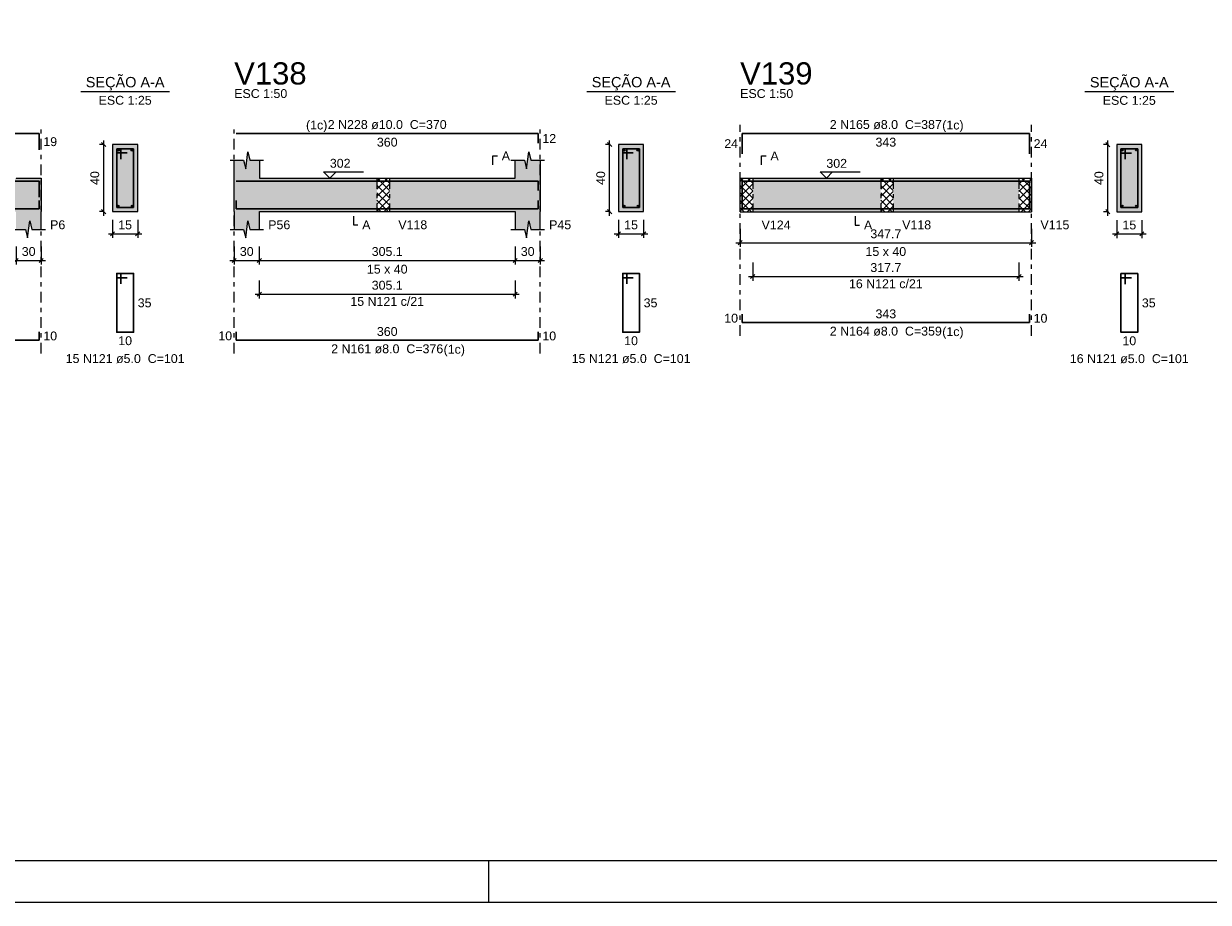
# Model space of a CAD drawing. Header units: millimetres. Extents: x 0 to 119, y 0 to 84.
# Tile 25 of 34: x 71 to 99, y 0 to 21. Entities that reach past the tile are written whole.
import ezdxf

# ---------------------------------------------------------------- set-up
doc = ezdxf.new("R2010")
doc.units = ezdxf.units.MM
doc.header["$MEASUREMENT"] = 0
doc.linetypes.add('DASHDOT', pattern=[2.54, 1.27, -0.635, 0, -0.635])
doc.linetypes.add('NULL', pattern=[0])
doc.layers.get('0').update_dxf_attribs({"lineweight": 18})
for name, color, linetype, lineweight in [('Descrição da armadura', 7, 'Continuous', 0), ('DT-Barras na forma', 2, 'Continuous', 30), ('DT-Barras no corte', 5, 'Continuous', 5), ('DT-Barras rebatidas', 2, 'Continuous', 30), ('DT-Cotas', 9, 'Continuous', 5), ('DT-Forma', 5, 'Continuous', 5), ('DT-Hachura forma vigas', 254, 'Continuous', 5), ('DT-Hachura intersecção vigas', 9, 'Continuous', 5), ('DT-Hachura seção vigas', 254, 'Continuous', 5), ('DT-Pontilhado', 9, 'DASHDOT', 5), ('DT-Textos', 7, 'Continuous', 5), ('DT-Título', 3, 'Continuous', 20), ('Textos armaduras', 7, 'Continuous', 0)]:
    doc.layers.add(name, color=color, linetype=linetype, lineweight=lineweight)
doc.layers.add('SEDUC_MARF', color=1, linetype='Continuous')
doc.layers.add('SEDUC_MARGG', color=7, linetype='Continuous')
doc.styles.add('Arial', font='txt')
doc.dimstyles.new('UM_25.000000', dxfattribs={"dimtxt": 0.18, "dimasz": 0.1, "dimexe": 0.1, "dimexo": 0.2, "dimgap": 0, "dimtad": 1, "dimtih": 1, "dimtoh": 1, "dimdec": 1, "dimlfac": 25, "dimzin": 0, "dimdsep": 46, "dimtxsty": 'Standard', "dimcen": 0.09, "dimdle": 0.1, "dimadec": 1, "dimazin": 2, "dimtfac": 1, "dimtdec": 4, "dimtofl": 0, "dimtmove": 0, "dimatfit": 3, "dimfxl": 1, "dimtolj": 1, "dimarcsym": 0})
doc.dimstyles.new('UM_50.000000', dxfattribs={"dimtxt": 0.18, "dimasz": 0.1, "dimexe": 0.1, "dimexo": 0.2, "dimgap": 0, "dimtad": 1, "dimtih": 1, "dimtoh": 1, "dimdec": 1, "dimlfac": 50, "dimzin": 0, "dimdsep": 46, "dimtxsty": 'Standard', "dimcen": 0.09, "dimdle": 0.1, "dimadec": 1, "dimazin": 2, "dimtfac": 1, "dimtdec": 4, "dimtofl": 0, "dimtmove": 0, "dimatfit": 3, "dimfxl": 1, "dimtolj": 1, "dimarcsym": 0})

# ---------------------------------------------------------------- blocks, each defined once
blk = doc.blocks.new('_Oblique')
at = {"color": 0, "linetype": 'ByBlock', "lineweight": -2}
blk.add_line((-0.5, -0.5), (0.5, 0.5), dxfattribs=at)
blk = doc.blocks.new('*D313')
at = {"layer": 'Defpoints', "color": 0}
for p in [(70.63, 15.843), (71.23, 15.843), (71.23, 15.313)]:
    blk.add_point(p, dxfattribs=at)
at = {"layer": 'DT-Cotas', "color": 0, "lineweight": -2}
for p, q in [((70.63, 15.643), (70.63, 15.213)), ((71.23, 15.643), (71.23, 15.213)), ((70.53, 15.313), (71.33, 15.313))]:
    blk.add_line(p, q, dxfattribs=at)
at = {"layer": 'DT-Cotas', "color": 0, "lineweight": -2, "xscale": 0.1, "yscale": 0.1, "zscale": 0.1, "rotation": 180}
blk.add_blockref('_Oblique', (70.63, 15.313), dxfattribs=at)
at = {"layer": 'DT-Cotas', "color": 0, "lineweight": -2, "xscale": 0.1, "yscale": 0.1, "zscale": 0.1}
blk.add_blockref('_Oblique', (71.23, 15.313), dxfattribs=at)
at = {"layer": 'DT-Cotas', "color": 7, "insert": (70.93, 15.525), "char_height": 0.2118, "attachment_point": 5, "rotation": 0.0057, "style": 'Arial'}
blk.add_mtext('\\A1;30', dxfattribs=at)
blk = doc.blocks.new('*D314')
at = {"layer": 'Defpoints', "color": 0}
for p in [(72.721, 18.078), (72.932, 18.078), (72.932, 16.478)]:
    blk.add_point(p, dxfattribs=at)
at = {"layer": 'DT-Cotas', "color": 0, "lineweight": -2}
for p, q in [((72.721, 16.378), (72.721, 18.178)), ((72.732, 18.078), (72.621, 18.078)), ((72.732, 16.478), (72.621, 16.478))]:
    blk.add_line(p, q, dxfattribs=at)
at = {"layer": 'DT-Cotas', "color": 0, "lineweight": -2, "xscale": 0.1, "yscale": 0.1, "zscale": 0.1}
for p, rotation in [((72.721, 18.078), 90), ((72.721, 16.478), 270)]:
    blk.add_blockref('_Oblique', p, dxfattribs=dict(at, rotation=rotation))
at = {"layer": 'DT-Cotas', "color": 7, "insert": (72.509, 17.278), "char_height": 0.2118, "attachment_point": 5, "rotation": 90, "style": 'Arial'}
blk.add_mtext('\\A1;40', dxfattribs=at)
blk = doc.blocks.new('*D315')
at = {"layer": 'Defpoints', "color": 0}
for p in [(72.932, 16.478), (73.532, 16.478), (73.532, 15.949)]:
    blk.add_point(p, dxfattribs=at)
at = {"layer": 'DT-Cotas', "color": 0, "lineweight": -2}
for p, q in [((72.932, 16.278), (72.932, 15.849)), ((73.532, 16.278), (73.532, 15.849)), ((72.832, 15.949), (73.632, 15.949))]:
    blk.add_line(p, q, dxfattribs=at)
at = {"layer": 'DT-Cotas', "color": 0, "lineweight": -2, "xscale": 0.1, "yscale": 0.1, "zscale": 0.1, "rotation": 180}
blk.add_blockref('_Oblique', (72.932, 15.949), dxfattribs=at)
at = {"layer": 'DT-Cotas', "color": 0, "lineweight": -2, "xscale": 0.1, "yscale": 0.1, "zscale": 0.1}
blk.add_blockref('_Oblique', (73.532, 15.949), dxfattribs=at)
at = {"layer": 'DT-Cotas', "color": 7, "insert": (73.232, 16.16), "char_height": 0.2118, "attachment_point": 5, "rotation": 0.0057, "style": 'Arial'}
blk.add_mtext('\\A1;15', dxfattribs=at)
blk = doc.blocks.new('*D317')
at = {"layer": 'Defpoints', "color": 0}
for p in [(75.834, 15.843), (76.434, 15.843), (76.434, 15.313)]:
    blk.add_point(p, dxfattribs=at)
at = {"layer": 'DT-Cotas', "color": 0, "lineweight": -2}
for p, q in [((75.834, 15.643), (75.834, 15.213)), ((76.434, 15.643), (76.434, 15.213)), ((75.734, 15.313), (76.534, 15.313))]:
    blk.add_line(p, q, dxfattribs=at)
at = {"layer": 'DT-Cotas', "color": 0, "lineweight": -2, "xscale": 0.1, "yscale": 0.1, "zscale": 0.1, "rotation": 180}
blk.add_blockref('_Oblique', (75.834, 15.313), dxfattribs=at)
at = {"layer": 'DT-Cotas', "color": 0, "lineweight": -2, "xscale": 0.1, "yscale": 0.1, "zscale": 0.1}
blk.add_blockref('_Oblique', (76.434, 15.313), dxfattribs=at)
at = {"layer": 'DT-Cotas', "color": 7, "insert": (76.134, 15.525), "char_height": 0.2118, "attachment_point": 5, "rotation": 0.0057, "style": 'Arial'}
blk.add_mtext('\\A1;30', dxfattribs=at)
blk = doc.blocks.new('*D318')
at = {"layer": 'Defpoints', "color": 0}
for p in [(76.434, 15.843), (82.537, 15.843), (82.537, 15.313)]:
    blk.add_point(p, dxfattribs=at)
at = {"layer": 'DT-Cotas', "color": 0, "lineweight": -2}
for p, q in [((76.434, 15.643), (76.434, 15.213)), ((82.537, 15.643), (82.537, 15.213)), ((76.334, 15.313), (82.637, 15.313))]:
    blk.add_line(p, q, dxfattribs=at)
at = {"layer": 'DT-Cotas', "color": 0, "lineweight": -2, "xscale": 0.1, "yscale": 0.1, "zscale": 0.1, "rotation": 180}
blk.add_blockref('_Oblique', (76.434, 15.313), dxfattribs=at)
at = {"layer": 'DT-Cotas', "color": 0, "lineweight": -2, "xscale": 0.1, "yscale": 0.1, "zscale": 0.1}
blk.add_blockref('_Oblique', (82.537, 15.313), dxfattribs=at)
at = {"layer": 'DT-Cotas', "color": 7, "insert": (79.486, 15.525), "char_height": 0.2118, "attachment_point": 5, "rotation": 0.0057, "style": 'Arial'}
blk.add_mtext('\\A1;305.1', dxfattribs=at)
blk = doc.blocks.new('*D319')
at = {"layer": 'Defpoints', "color": 0}
for p in [(82.537, 15.843), (83.137, 15.843), (83.137, 15.313)]:
    blk.add_point(p, dxfattribs=at)
at = {"layer": 'DT-Cotas', "color": 0, "lineweight": -2}
for p, q in [((82.537, 15.643), (82.537, 15.213)), ((83.137, 15.643), (83.137, 15.213)), ((82.437, 15.313), (83.237, 15.313))]:
    blk.add_line(p, q, dxfattribs=at)
at = {"layer": 'DT-Cotas', "color": 0, "lineweight": -2, "xscale": 0.1, "yscale": 0.1, "zscale": 0.1, "rotation": 180}
blk.add_blockref('_Oblique', (82.537, 15.313), dxfattribs=at)
at = {"layer": 'DT-Cotas', "color": 0, "lineweight": -2, "xscale": 0.1, "yscale": 0.1, "zscale": 0.1}
blk.add_blockref('_Oblique', (83.137, 15.313), dxfattribs=at)
at = {"layer": 'DT-Cotas', "color": 7, "insert": (82.837, 15.525), "char_height": 0.2118, "attachment_point": 5, "rotation": 0.0057, "style": 'Arial'}
blk.add_mtext('\\A1;30', dxfattribs=at)
blk = doc.blocks.new('*D320')
at = {"layer": 'Defpoints', "color": 0}
for p in [(84.792, 18.078), (85.004, 18.078), (85.004, 16.478)]:
    blk.add_point(p, dxfattribs=at)
at = {"layer": 'DT-Cotas', "color": 0, "lineweight": -2}
for p, q in [((84.792, 16.378), (84.792, 18.178)), ((84.804, 18.078), (84.692, 18.078)), ((84.804, 16.478), (84.692, 16.478))]:
    blk.add_line(p, q, dxfattribs=at)
at = {"layer": 'DT-Cotas', "color": 0, "lineweight": -2, "xscale": 0.1, "yscale": 0.1, "zscale": 0.1}
for p, rotation in [((84.792, 18.078), 90), ((84.792, 16.478), 270)]:
    blk.add_blockref('_Oblique', p, dxfattribs=dict(at, rotation=rotation))
at = {"layer": 'DT-Cotas', "color": 7, "insert": (84.581, 17.278), "char_height": 0.2118, "attachment_point": 5, "rotation": 90, "style": 'Arial'}
blk.add_mtext('\\A1;40', dxfattribs=at)
blk = doc.blocks.new('*D321')
at = {"layer": 'Defpoints', "color": 0}
for p in [(85.004, 16.478), (85.604, 16.478), (85.604, 15.949)]:
    blk.add_point(p, dxfattribs=at)
at = {"layer": 'DT-Cotas', "color": 0, "lineweight": -2}
for p, q in [((85.004, 16.278), (85.004, 15.849)), ((85.604, 16.278), (85.604, 15.849)), ((84.904, 15.949), (85.704, 15.949))]:
    blk.add_line(p, q, dxfattribs=at)
at = {"layer": 'DT-Cotas', "color": 0, "lineweight": -2, "xscale": 0.1, "yscale": 0.1, "zscale": 0.1, "rotation": 180}
blk.add_blockref('_Oblique', (85.004, 15.949), dxfattribs=at)
at = {"layer": 'DT-Cotas', "color": 0, "lineweight": -2, "xscale": 0.1, "yscale": 0.1, "zscale": 0.1}
blk.add_blockref('_Oblique', (85.604, 15.949), dxfattribs=at)
at = {"layer": 'DT-Cotas', "color": 7, "insert": (85.304, 16.16), "char_height": 0.2118, "attachment_point": 5, "rotation": 0.0057, "style": 'Arial'}
blk.add_mtext('\\A1;15', dxfattribs=at)
blk = doc.blocks.new('*D322')
at = {"layer": 'Defpoints', "color": 0}
for p in [(76.434, 15.038), (82.537, 15.038), (82.537, 14.508)]:
    blk.add_point(p, dxfattribs=at)
at = {"layer": 'DT-Cotas', "color": 0, "lineweight": -2}
for p, q in [((76.434, 14.838), (76.434, 14.408)), ((82.537, 14.838), (82.537, 14.408)), ((76.334, 14.508), (82.637, 14.508))]:
    blk.add_line(p, q, dxfattribs=at)
at = {"layer": 'DT-Cotas', "color": 0, "lineweight": -2, "xscale": 0.1, "yscale": 0.1, "zscale": 0.1, "rotation": 180}
blk.add_blockref('_Oblique', (76.434, 14.508), dxfattribs=at)
at = {"layer": 'DT-Cotas', "color": 0, "lineweight": -2, "xscale": 0.1, "yscale": 0.1, "zscale": 0.1}
blk.add_blockref('_Oblique', (82.537, 14.508), dxfattribs=at)
at = {"layer": 'DT-Cotas', "color": 7, "insert": (79.486, 14.72), "char_height": 0.2118, "attachment_point": 5, "rotation": 0.0057, "style": 'Arial'}
blk.add_mtext('\\A1;305.1', dxfattribs=at)
blk = doc.blocks.new('*D323')
at = {"layer": 'Defpoints', "color": 0}
for p in [(87.906, 16.264), (94.859, 16.264), (94.859, 15.735)]:
    blk.add_point(p, dxfattribs=at)
at = {"layer": 'DT-Cotas', "color": 0, "lineweight": -2}
for p, q in [((87.906, 16.064), (87.906, 15.635)), ((94.859, 16.064), (94.859, 15.635)), ((87.806, 15.735), (94.959, 15.735))]:
    blk.add_line(p, q, dxfattribs=at)
at = {"layer": 'DT-Cotas', "color": 0, "lineweight": -2, "xscale": 0.1, "yscale": 0.1, "zscale": 0.1, "rotation": 180}
blk.add_blockref('_Oblique', (87.906, 15.735), dxfattribs=at)
at = {"layer": 'DT-Cotas', "color": 0, "lineweight": -2, "xscale": 0.1, "yscale": 0.1, "zscale": 0.1}
blk.add_blockref('_Oblique', (94.859, 15.735), dxfattribs=at)
at = {"layer": 'DT-Cotas', "color": 7, "insert": (91.383, 15.947), "char_height": 0.2118, "attachment_point": 5, "rotation": 0.0057, "style": 'Arial'}
blk.add_mtext('\\A1;347.7', dxfattribs=at)
blk = doc.blocks.new('*D324')
at = {"layer": 'Defpoints', "color": 0}
for p in [(96.68, 18.076), (96.892, 18.076), (96.892, 16.476)]:
    blk.add_point(p, dxfattribs=at)
at = {"layer": 'DT-Cotas', "color": 0, "lineweight": -2}
for p, q in [((96.68, 16.376), (96.68, 18.176)), ((96.692, 18.076), (96.58, 18.076)), ((96.692, 16.476), (96.58, 16.476))]:
    blk.add_line(p, q, dxfattribs=at)
at = {"layer": 'DT-Cotas', "color": 0, "lineweight": -2, "xscale": 0.1, "yscale": 0.1, "zscale": 0.1}
for p, rotation in [((96.68, 18.076), 90), ((96.68, 16.476), 270)]:
    blk.add_blockref('_Oblique', p, dxfattribs=dict(at, rotation=rotation))
at = {"layer": 'DT-Cotas', "color": 7, "insert": (96.468, 17.276), "char_height": 0.2118, "attachment_point": 5, "rotation": 90, "style": 'Arial'}
blk.add_mtext('\\A1;40', dxfattribs=at)
blk = doc.blocks.new('*D325')
at = {"layer": 'Defpoints', "color": 0}
for p in [(96.892, 16.476), (97.492, 16.476), (97.492, 15.947)]:
    blk.add_point(p, dxfattribs=at)
at = {"layer": 'DT-Cotas', "color": 0, "lineweight": -2}
for p, q in [((96.892, 16.276), (96.892, 15.847)), ((97.492, 16.276), (97.492, 15.847)), ((96.792, 15.947), (97.592, 15.947))]:
    blk.add_line(p, q, dxfattribs=at)
at = {"layer": 'DT-Cotas', "color": 0, "lineweight": -2, "xscale": 0.1, "yscale": 0.1, "zscale": 0.1, "rotation": 180}
blk.add_blockref('_Oblique', (96.892, 15.947), dxfattribs=at)
at = {"layer": 'DT-Cotas', "color": 0, "lineweight": -2, "xscale": 0.1, "yscale": 0.1, "zscale": 0.1}
blk.add_blockref('_Oblique', (97.492, 15.947), dxfattribs=at)
at = {"layer": 'DT-Cotas', "color": 7, "insert": (97.192, 16.158), "char_height": 0.2118, "attachment_point": 5, "rotation": 0.0057, "style": 'Arial'}
blk.add_mtext('\\A1;15', dxfattribs=at)
blk = doc.blocks.new('*D326')
at = {"layer": 'Defpoints', "color": 0}
for p in [(88.206, 15.46), (94.559, 15.46), (94.559, 14.93)]:
    blk.add_point(p, dxfattribs=at)
at = {"layer": 'DT-Cotas', "color": 0, "lineweight": -2}
for p, q in [((88.206, 15.26), (88.206, 14.83)), ((94.559, 15.26), (94.559, 14.83)), ((88.106, 14.93), (94.659, 14.93))]:
    blk.add_line(p, q, dxfattribs=at)
at = {"layer": 'DT-Cotas', "color": 0, "lineweight": -2, "xscale": 0.1, "yscale": 0.1, "zscale": 0.1, "rotation": 180}
blk.add_blockref('_Oblique', (88.206, 14.93), dxfattribs=at)
at = {"layer": 'DT-Cotas', "color": 0, "lineweight": -2, "xscale": 0.1, "yscale": 0.1, "zscale": 0.1}
blk.add_blockref('_Oblique', (94.559, 14.93), dxfattribs=at)
at = {"layer": 'DT-Cotas', "color": 7, "insert": (91.383, 15.142), "char_height": 0.2118, "attachment_point": 5, "rotation": 0.0057, "style": 'Arial'}
blk.add_mtext('\\A1;317.7', dxfattribs=at)

msp = doc.modelspace()

# ---------------------------------------------------------------- hatches: boundary and pattern name
at = {"layer": 'DT-Hachura forma vigas', "linetype": 'Continuous'}
for points in [[(71.2298, 16.0546), (71.2298, 16.4782), (71.2298, 17.2782), (70.6298, 17.2782), (64.6284, 17.2782), (64.6284, 17.7018), (64.3034, 17.7018), (64.2534, 17.9018), (64.2034, 17.5018), (64.1534, 17.7018), (63.8284, 17.7018), (63.8284, 17.2782), (63.8284, 16.4782), (63.8284, 16.0546), (64.1534, 16.0546), (64.2034, 15.8546), (64.2534, 16.2546), (64.3034, 16.0546), (64.6284, 16.0546), (64.6284, 16.4782), (70.6298, 16.4782), (70.6298, 16.0546), (70.8548, 16.0546), (70.9048, 15.8546), (70.9548, 16.2546), (71.0048, 16.0546), (71.2298, 16.0546)], [(76.4345, 16.4782), (79.2379, 16.4782), (79.2379, 17.2782), (76.4345, 17.2782), (76.4345, 17.7018), (76.2095, 17.7018), (76.1595, 17.9018), (76.1095, 17.5018), (76.0595, 17.7018), (75.8345, 17.7018), (75.8345, 17.2782), (75.8345, 16.4782), (75.8345, 16.0546), (76.0595, 16.0546), (76.1095, 15.8546), (76.1595, 16.2546), (76.2095, 16.0546), (76.4345, 16.0546), (76.4345, 16.4782)], [(83.1367, 16.0546), (83.1367, 16.4782), (83.1367, 17.2782), (83.1367, 17.7018), (82.9117, 17.7018), (82.8617, 17.9018), (82.8117, 17.5018), (82.7617, 17.7018), (82.5367, 17.7018), (82.5367, 17.2782), (79.5379, 17.2782), (79.5379, 16.4782), (82.5367, 16.4782), (82.5367, 16.0546), (82.7617, 16.0546), (82.8117, 15.8546), (82.8617, 16.2546), (82.9117, 16.0546), (83.1367, 16.0546)], [(88.2063, 16.4762), (91.2605, 16.4762), (91.2605, 17.2762), (88.2063, 17.2762), (88.2063, 16.4762)], [(91.5605, 16.4762), (94.5593, 16.4762), (94.5593, 17.2762), (91.5605, 17.2762), (91.5605, 16.4762)]]:
    msp.add_hatch(color=254, dxfattribs=at).paths.add_polyline_path(points)
at = {"layer": 'DT-Hachura intersecção vigas', "linetype": 'Continuous'}
h = msp.add_hatch(dxfattribs=at)
h.set_pattern_fill('ANSI37', color=9, style=0)
h.paths.add_polyline_path([(79.2379, 16.4782), (79.5379, 16.4782), (79.5379, 17.2782), (79.2379, 17.2782), (79.2379, 16.4782)])
h = msp.add_hatch(dxfattribs=at)
h.set_pattern_fill('ANSI37', color=9, style=0)
h.paths.add_polyline_path([(87.9063, 16.4762), (88.2063, 16.4762), (88.2063, 17.2762), (87.9063, 17.2762), (87.9063, 16.4762)])
h = msp.add_hatch(dxfattribs=at)
h.set_pattern_fill('ANSI37', color=9, style=0)
h.paths.add_polyline_path([(91.2605, 16.4762), (91.5605, 16.4762), (91.5605, 17.2762), (91.2605, 17.2762), (91.2605, 16.4762)])
h = msp.add_hatch(dxfattribs=at)
h.set_pattern_fill('ANSI37', color=9, style=0)
h.paths.add_polyline_path([(94.5593, 16.4762), (94.8593, 16.4762), (94.8593, 17.2762), (94.5593, 17.2762), (94.5593, 16.4762)])
at = {"layer": 'DT-Hachura seção vigas', "linetype": 'Continuous'}
for points in [[(72.9325, 16.4782), (72.9325, 16.4782), (73.5325, 16.4782), (73.5325, 18.0782), (72.9325, 18.0782), (72.9325, 16.4782)], [(85.0043, 16.4782), (85.0043, 16.4782), (85.6043, 16.4782), (85.6043, 18.0782), (85.0043, 18.0782), (85.0043, 16.4782)], [(96.8918, 16.4762), (96.8918, 16.4762), (97.4918, 16.4762), (97.4918, 18.0762), (96.8918, 18.0762), (96.8918, 16.4762)]]:
    msp.add_hatch(color=254, dxfattribs=at).paths.add_polyline_path(points)

# ---------------------------------------------------------------- linework, layer by layer
at = {"layer": 'DT-Barras na forma'}
for p, q in [((73.1325, 17.9782), (73.0325, 17.9782)), ((73.0325, 17.9782), (73.0325, 16.5782)), ((73.4325, 17.9782), (73.0325, 17.9782)), ((73.0325, 17.9782), (73.0325, 17.8782)), ((73.0325, 17.8782), (73.2825, 17.8782)), ((73.1325, 17.7282), (73.1325, 17.9782)), ((73.4325, 16.5782), (73.4325, 17.9782)), ((85.2043, 17.9782), (85.1043, 17.9782)), ((85.1043, 17.9782), (85.1043, 16.5782)), ((85.5043, 17.9782), (85.1043, 17.9782)), ((85.1043, 17.9782), (85.1043, 17.8782)), ((85.1043, 17.8782), (85.3543, 17.8782)), ((85.2043, 17.7282), (85.2043, 17.9782)), ((85.5043, 16.5782), (85.5043, 17.9782)), ((97.0918, 17.9762), (96.9918, 17.9762)), ((96.9918, 17.9762), (96.9918, 16.5762)), ((97.3918, 17.9762), (96.9918, 17.9762)), ((96.9918, 17.9762), (96.9918, 17.8762)), ((96.9918, 17.8762), (97.2419, 17.8762)), ((97.0918, 17.7262), (97.0918, 17.9762)), ((97.3918, 16.5762), (97.3918, 17.9762)), ((73.0325, 16.5782), (73.4325, 16.5782)), ((85.1043, 16.5782), (85.5043, 16.5782)), ((96.9918, 16.5762), (97.3918, 16.5762))]:
    msp.add_line(p, q, dxfattribs=at)
for points in [[(63.8784, 17.2082), (71.1798, 17.2082), (71.1798, 16.8259)], [(75.8845, 17.2082), (83.0867, 17.2082), (83.0867, 16.9782)], [(87.9563, 16.7303), (87.9563, 17.2082), (94.8093, 17.2082), (94.8093, 16.7303)], [(63.8784, 16.7462), (63.8784, 16.5462), (71.1798, 16.5462), (71.1798, 16.7462)], [(75.8845, 16.7462), (75.8845, 16.5462), (83.0867, 16.5462), (83.0867, 16.7462)], [(87.9563, 16.7442), (87.9563, 16.5442), (94.8093, 16.5442), (94.8093, 16.7442)]]:
    msp.add_lwpolyline(points, dxfattribs=at)
at = {"layer": 'DT-Barras no corte'}
for centre, radius in [((73.0725, 17.9382), 0.02), ((73.3925, 17.9382), 0.02), ((85.1443, 17.9382), 0.02), ((85.4643, 17.9382), 0.02), ((97.0278, 17.9402), 0.016), ((97.3558, 17.9402), 0.016), ((73.0685, 16.6142), 0.016), ((73.3965, 16.6142), 0.016), ((85.1403, 16.6142), 0.016), ((85.4683, 16.6142), 0.016), ((97.0278, 16.6122), 0.016), ((97.3558, 16.6122), 0.016)]:
    msp.add_circle(centre, radius, dxfattribs=at)
at = {"layer": 'DT-Barras rebatidas'}
for points in [[(63.8784, 18.3378), (71.1798, 18.3378), (71.1798, 17.9555)], [(75.8845, 18.3378), (83.0867, 18.3378), (83.0867, 18.1078)], [(87.9563, 17.8599), (87.9563, 18.3378), (94.8093, 18.3378), (94.8093, 17.8599)], [(73.1325, 14.7515), (73.1325, 15.0015), (73.0325, 15.0015), (73.0325, 13.6015), (73.4325, 13.6015), (73.4325, 15.0015), (73.0325, 15.0015), (73.0325, 14.9015), (73.2825, 14.9015)], [(85.2043, 14.7515), (85.2043, 15.0015), (85.1043, 15.0015), (85.1043, 13.6015), (85.5043, 13.6015), (85.5043, 15.0015), (85.1043, 15.0015), (85.1043, 14.9015), (85.3543, 14.9015)], [(97.0918, 14.7495), (97.0918, 14.9995), (96.9918, 14.9995), (96.9918, 13.5995), (97.3918, 13.5995), (97.3918, 14.9995), (96.9918, 14.9995), (96.9918, 14.8995), (97.2419, 14.8995)], [(87.9563, 14.0331), (87.9563, 13.8331), (94.8093, 13.8331), (94.8093, 14.0331)], [(63.8784, 13.6115), (63.8784, 13.4115), (71.1798, 13.4115), (71.1798, 13.6115)], [(75.8845, 13.6115), (75.8845, 13.4115), (83.0867, 13.4115), (83.0867, 13.6115)]]:
    msp.add_lwpolyline(points, dxfattribs=at)
at = {"layer": 'DT-Forma'}
for p, q in [((73.5325, 18.0782), (72.9325, 18.0782)), ((72.9325, 18.0782), (72.9325, 16.4782)), ((73.5325, 16.4782), (73.5325, 18.0782)), ((76.1095, 17.5018), (76.1595, 17.9018)), ((76.1595, 17.9018), (76.2095, 17.7018)), ((82.8117, 17.5018), (82.8617, 17.9018)), ((82.8617, 17.9018), (82.9117, 17.7018)), ((85.6043, 18.0782), (85.0043, 18.0782)), ((85.0043, 18.0782), (85.0043, 16.4782)), ((85.6043, 16.4782), (85.6043, 18.0782)), ((97.4918, 18.0762), (96.8918, 18.0762)), ((96.8918, 18.0762), (96.8918, 16.4762)), ((97.4918, 16.4762), (97.4918, 18.0762)), ((75.7345, 17.7018), (76.0595, 17.7018)), ((75.8345, 17.2782), (75.8345, 17.7018)), ((76.0595, 17.7018), (76.1095, 17.5018)), ((76.2095, 17.7018), (76.5345, 17.7018)), ((76.4345, 17.7018), (76.4345, 17.2782)), ((82.4367, 17.7018), (82.7617, 17.7018)), ((82.5367, 17.2782), (82.5367, 17.7018)), ((82.7617, 17.7018), (82.8117, 17.5018)), ((82.9117, 17.7018), (83.2367, 17.7018)), ((83.1367, 17.7018), (83.1367, 17.2782)), ((70.6298, 17.2782), (71.2298, 17.2782)), ((76.4345, 17.2782), (79.2379, 17.2782)), ((79.2379, 17.2782), (79.5379, 17.2782)), ((79.5379, 17.2782), (82.5367, 17.2782)), ((87.9063, 17.2762), (88.2063, 17.2762)), ((88.2063, 17.2762), (91.2605, 17.2762)), ((91.2605, 17.2762), (91.5605, 17.2762)), ((91.5605, 17.2762), (94.5593, 17.2762)), ((94.5593, 17.2762), (94.8593, 17.2762)), ((71.2298, 16.0546), (71.2298, 16.4782)), ((72.9325, 16.4782), (73.5325, 16.4782)), ((75.8345, 16.4782), (75.8345, 16.0546)), ((76.4345, 16.0546), (76.4345, 16.4782)), ((76.4345, 16.4782), (79.2379, 16.4782)), ((79.2379, 16.4782), (79.5379, 16.4782)), ((79.5379, 16.4782), (82.5367, 16.4782)), ((82.5367, 16.4782), (82.5367, 16.0546)), ((83.1367, 16.0546), (83.1367, 16.4782)), ((85.0043, 16.4782), (85.6043, 16.4782)), ((87.9063, 16.4762), (88.2063, 16.4762)), ((88.2063, 16.4762), (91.2605, 16.4762)), ((91.2605, 16.4762), (91.5605, 16.4762)), ((91.5605, 16.4762), (94.5593, 16.4762)), ((94.5593, 16.4762), (94.8593, 16.4762)), ((96.8918, 16.4762), (97.4918, 16.4762)), ((70.9048, 15.8546), (70.9548, 16.2546)), ((70.9548, 16.2546), (71.0048, 16.0546)), ((76.1095, 15.8546), (76.1595, 16.2546)), ((76.1595, 16.2546), (76.2095, 16.0546)), ((82.8117, 15.8546), (82.8617, 16.2546)), ((82.8617, 16.2546), (82.9117, 16.0546)), ((70.5298, 16.0546), (70.8548, 16.0546)), ((70.8548, 16.0546), (70.9048, 15.8546)), ((71.0048, 16.0546), (71.3298, 16.0546)), ((75.7345, 16.0546), (76.0595, 16.0546)), ((76.0595, 16.0546), (76.1095, 15.8546)), ((76.2095, 16.0546), (76.5345, 16.0546)), ((82.4367, 16.0546), (82.7617, 16.0546)), ((82.7617, 16.0546), (82.8117, 15.8546)), ((82.9117, 16.0546), (83.2367, 16.0546))]:
    msp.add_line(p, q, dxfattribs=at)
at = {"layer": 'DT-Forma', "linetype": 'Continuous'}
for p, q in [((71.2298, 17.2782), (71.2298, 16.4782)), ((75.8345, 16.4782), (75.8345, 17.2782)), ((83.1367, 17.2782), (83.1367, 16.4782)), ((87.9063, 16.4762), (87.9063, 17.2762)), ((94.8593, 17.2762), (94.8593, 16.4762))]:
    msp.add_line(p, q, dxfattribs=at)
at = {"layer": 'DT-Pontilhado', "ltscale": 0.2}
for p, q in [((71.2298, 13.0938), (71.2298, 18.5496)), ((75.8345, 13.0938), (75.8345, 18.5496)), ((83.1367, 13.0938), (83.1367, 18.5496)), ((87.9063, 13.5154), (87.9063, 18.5496)), ((94.8593, 13.5154), (94.8593, 18.5496)), ((79.2379, 17.2782), (79.2379, 16.4782)), ((79.5379, 17.2782), (79.5379, 16.4782)), ((88.2063, 17.2762), (88.2063, 16.4762)), ((91.2605, 17.2762), (91.2605, 16.4762)), ((91.5605, 17.2762), (91.5605, 16.4762)), ((94.5593, 17.2762), (94.5593, 16.4762))]:
    msp.add_line(p, q, dxfattribs=at)
at = {"layer": 'DT-Textos'}
for p, q in [((72.1735, 19.3431), (74.2915, 19.3431)), ((84.2453, 19.3431), (86.3633, 19.3431)), ((96.1328, 19.3411), (98.2508, 19.3411))]:
    msp.add_line(p, q, dxfattribs=at)
for points in [[(82.0072, 17.5959), (82.0072, 17.8077), (82.1131, 17.8077)], [(88.4181, 17.5939), (88.4181, 17.8057), (88.524, 17.8057)], [(78.2651, 17.4264), (78.1169, 17.2782), (77.9686, 17.4264), (78.9217, 17.4264)], [(90.1122, 17.4244), (89.9639, 17.2762), (89.8157, 17.4244), (90.7688, 17.4244)], [(78.6772, 16.3723), (78.6772, 16.1605), (78.7831, 16.1605)], [(90.6497, 16.3703), (90.6497, 16.1585), (90.7556, 16.1585)]]:
    msp.add_lwpolyline(points, dxfattribs=at)
at = {"layer": 'SEDUC_MARF'}
msp.add_line((81.9015, 1), (81.9015, 0), dxfattribs=at)
msp.add_lwpolyline([(118.9, 84.1), (0, 84.1), (0, 0), (118.9, 0)], close=True, dxfattribs=at)
at = {"layer": 'SEDUC_MARGG'}
msp.add_lwpolyline([(2.5, 1), (117.9, 1), (117.9, 83.1), (2.5, 83.1), (2.5, 1)], dxfattribs=at)

# ---------------------------------------------------------------- texts
at = {"layer": 'Descrição da armadura', "linetype": 'NULL', "char_height": 0.2118, "attachment_point": 8, "line_spacing_factor": 0.9, "style": 'Arial'}
for s, insert, width in [('2 N228 ø10.0  C=370', (79.4856, 18.444), 5.562109), ('2 N165 ø8.0  C=387', (91.3824, 18.444), 5.239541), ('16 N121 c/21', (91.3828, 14.6483), 3.450264), ('15 N121 c/21', (79.4856, 14.2267), 3.450264), ('2 N164 ø8.0  C=359', (91.3824, 13.515), 5.239541), ('2 N161 ø8.0  C=376', (79.4856, 13.094), 5.239541), ('15 N121 ø5.0  C=101', (73.2326, 12.86), 5.562109), ('15 N121 ø5.0  C=101', (85.3046, 12.86), 5.562109), ('16 N121 ø5.0  C=101', (97.1914, 12.858), 5.562109)]:
    msp.add_mtext(s, dxfattribs=dict(at, insert=insert, width=width))
at = {"layer": 'DT-Textos', "linetype": 'NULL', "line_spacing_factor": 0.798, "style": 'Arial'}
for s, insert, char_height, width, attachment_point in [('SEÇÃO A-A', (73.2326, 19.3672), 0.2471, 3.812061, 8), ('SEÇÃO A-A', (85.3046, 19.3672), 0.2471, 3.812061, 8), ('SEÇÃO A-A', (97.1914, 19.3652), 0.2471, 3.812061, 8), ('ESC 1:25', (73.2326, 19.025), 0.2118, 2.482559, 8), ('ESC 1:50', (75.8346, 19.185), 0.2118, 2.482559, 7), ('ESC 1:25', (85.3046, 19.025), 0.2118, 2.482559, 8), ('ESC 1:50', (87.9064, 19.185), 0.2118, 2.482559, 7), ('ESC 1:25', (97.1914, 19.023), 0.2118, 2.482559, 8), ('(1c)', (78.0576, 18.3742), 0.2118, 0.998857, 9), ('(1c)', (92.7284, 18.3742), 0.2118, 0.998857, 7), ('A', (82.2186, 17.702), 0.2118, 0.386855, 7), ('A', (88.6294, 17.7), 0.2118, 0.386855, 7), ('302', (78.1166, 17.522), 0.2118, 0.967705, 7), ('302', (89.9634, 17.52), 0.2118, 0.967705, 7), ('P6', (71.4416, 16.055), 0.2118, 0.709424, 7), ('P56', (76.6466, 16.055), 0.2118, 1.031992, 7), ('A', (78.8886, 16.055), 0.2118, 0.386855, 7), ('V118', (79.7496, 16.055), 0.2118, 1.354561, 7), ('P45', (83.3486, 16.055), 0.2118, 1.031992, 7), ('V124', (88.4184, 16.053), 0.2118, 1.354561, 7), ('A', (90.8614, 16.053), 0.2118, 0.386855, 7), ('V118', (91.7724, 16.053), 0.2118, 1.354561, 7), ('V115', (95.0714, 16.053), 0.2118, 1.354561, 7), ('15 x 40', (91.3824, 15.417), 0.2118, 1.902559, 8), ('15 x 40', (79.4856, 14.996), 0.2118, 1.902559, 8), ('(1c)', (92.7284, 13.4452), 0.2118, 0.998857, 7), ('(1c)', (80.8306, 13.0242), 0.2118, 0.998857, 7)]:
    msp.add_mtext(s, dxfattribs=dict(at, insert=insert, char_height=char_height, width=width, attachment_point=attachment_point))
at = {"layer": 'DT-Título', "linetype": 'NULL', "char_height": 0.5295, "width": 3.456465, "attachment_point": 7, "line_spacing_factor": 0.798, "style": 'Arial'}
for s, insert in [('V138', (75.8346, 19.5029)), ('V139', (87.9064, 19.5029))]:
    msp.add_mtext(s, dxfattribs=dict(at, insert=insert))
at = {"layer": 'Textos armaduras', "linetype": 'NULL', "char_height": 0.2118, "line_spacing_factor": 0.9, "style": 'Arial'}
for s, insert, width, attachment_point in [('19', (71.2798, 18.2525), 1.045137, 1), ('360', (79.4856, 18.2405), 1.367705, 2), ('12', (83.1867, 18.3287), 1.045137, 1), ('24', (87.8563, 17.9929), 1.045137, 9), ('343', (91.3828, 18.2405), 1.367705, 2), ('24', (94.9093, 18.2047), 1.045137, 1), ('35', (73.5325, 14.4074), 1.045137, 1), ('35', (85.6043, 14.4074), 1.045137, 1), ('343', (91.3828, 13.9304), 1.367705, 8), ('35', (97.4918, 14.4054), 1.045137, 1), ('10', (87.8563, 13.8272), 1.045137, 9), ('10', (94.9093, 14.039), 1.045137, 1), ('10', (71.2798, 13.6174), 1.045137, 1), ('10', (75.7845, 13.4056), 1.045137, 9), ('360', (79.4856, 13.5088), 1.367705, 8), ('10', (83.1867, 13.6174), 1.045137, 1), ('10', (73.2325, 13.5042), 1.045137, 2), ('10', (85.3043, 13.5042), 1.045137, 2), ('10', (97.1918, 13.5022), 1.045137, 2)]:
    msp.add_mtext(s, dxfattribs=dict(at, insert=insert, width=width, attachment_point=attachment_point))

# ---------------------------------------------------------------- dimensions: what is measured, and where the dimension line sits
at = {"layer": 'DT-Cotas'}
for base, p1, p2, picture, middle in [((72.7207, 18.0782), (72.9325, 16.4782), (72.9325, 18.0782), '*D314', (72.5089, 17.2782)), ((84.7925, 18.0782), (85.0043, 16.4782), (85.0043, 18.0782), '*D320', (84.5807, 17.2782)), ((96.68, 18.0762), (96.8918, 16.4762), (96.8918, 18.0762), '*D324', (96.4682, 17.2762))]:
    dim = msp.add_linear_dim(base=base, p1=p1, p2=p2, angle=90, dimstyle='UM_25.000000', override={"dimtxt": 0.2118, "dimasz": 0.1, "dimexe": 0.1, "dimexo": 0.2, "dimtad": 1, "dimtih": 0, "dimtoh": 0, "dimdec": 1, "dimlfac": 25, "dimzin": 8, "dimtxsty": 'Arial', "dimblk": 'Oblique', "dimblk1": 'Oblique', "dimblk2": 'Oblique', "dimsah": 1, "dimdle": 0.1, "dimse1": 0, "dimse2": 0, "dimclrt": 7, "dimadec": 1, "dimazin": 3, "dimtmove": 2, "dimldrblk": 'Oblique'}, dxfattribs=at)
    dim.commit()
    dim.dimension.update_dxf_attribs({"geometry": picture, "text_midpoint": middle, "dimtype": 160, "text_rotation": 90})
for base, p1, p2, dimstyle, override, picture, middle, turn in [((73.5325, 15.9487), (72.9325, 16.4782), (73.5325, 16.4782), 'UM_25.000000', {"dimtxt": 0.2118, "dimasz": 0.1, "dimexe": 0.1, "dimexo": 0.2, "dimtad": 1, "dimtih": 0, "dimtoh": 0, "dimdec": 1, "dimlfac": 25, "dimzin": 8, "dimtxsty": 'Arial', "dimblk": 'Oblique', "dimblk1": 'Oblique', "dimblk2": 'Oblique', "dimsah": 1, "dimdle": 0.1, "dimse1": 0, "dimse2": 0, "dimclrt": 7, "dimadec": 1, "dimazin": 3, "dimtmove": 2, "dimldrblk": 'Oblique'}, '*D315', (73.2325, 16.1605), 0.00573), ((85.6043, 15.9487), (85.0043, 16.4782), (85.6043, 16.4782), 'UM_25.000000', {"dimtxt": 0.2118, "dimasz": 0.1, "dimexe": 0.1, "dimexo": 0.2, "dimtad": 1, "dimtih": 0, "dimtoh": 0, "dimdec": 1, "dimlfac": 25, "dimzin": 8, "dimtxsty": 'Arial', "dimblk": 'Oblique', "dimblk1": 'Oblique', "dimblk2": 'Oblique', "dimsah": 1, "dimdle": 0.1, "dimse1": 0, "dimse2": 0, "dimclrt": 7, "dimadec": 1, "dimazin": 3, "dimtmove": 2, "dimldrblk": 'Oblique'}, '*D321', (85.3043, 16.1605), 0.00573), ((97.4918, 15.9467), (96.8918, 16.4762), (97.4918, 16.4762), 'UM_25.000000', {"dimtxt": 0.2118, "dimasz": 0.1, "dimexe": 0.1, "dimexo": 0.2, "dimtad": 1, "dimtih": 0, "dimtoh": 0, "dimdec": 1, "dimlfac": 25, "dimzin": 8, "dimtxsty": 'Arial', "dimblk": 'Oblique', "dimblk1": 'Oblique', "dimblk2": 'Oblique', "dimsah": 1, "dimdle": 0.1, "dimse1": 0, "dimse2": 0, "dimclrt": 7, "dimadec": 1, "dimazin": 3, "dimtmove": 2, "dimldrblk": 'Oblique'}, '*D325', (97.1918, 16.1585), 0.00573), ((94.8592904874, 15.7348517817), (87.9062904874, 16.2643517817), (94.8592904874, 16.2643517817), 'UM_50.000000', {"dimtxt": 0.2118, "dimasz": 0.1, "dimexe": 0.1, "dimexo": 0.2, "dimtad": 1, "dimtih": 0, "dimtoh": 0, "dimdec": 1, "dimlfac": 50, "dimzin": 8, "dimtxsty": 'Arial', "dimblk": 'Oblique', "dimblk1": 'Oblique', "dimblk2": 'Oblique', "dimsah": 1, "dimdle": 0.1, "dimse1": 0, "dimse2": 0, "dimclrt": 7, "dimadec": 1, "dimazin": 3, "dimtmove": 2, "dimldrblk": 'Oblique'}, '*D323', (91.3827904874, 15.9466517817), 0.005729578), ((71.2298, 15.3133), (70.6298, 15.8428), (71.2298, 15.8428), 'UM_50.000000', {"dimtxt": 0.2118, "dimasz": 0.1, "dimexe": 0.1, "dimexo": 0.2, "dimtad": 1, "dimtih": 0, "dimtoh": 0, "dimdec": 1, "dimlfac": 50, "dimzin": 8, "dimtxsty": 'Arial', "dimblk": 'Oblique', "dimblk1": 'Oblique', "dimblk2": 'Oblique', "dimsah": 1, "dimdle": 0.1, "dimse1": 0, "dimse2": 0, "dimclrt": 7, "dimadec": 1, "dimazin": 3, "dimtmove": 2, "dimldrblk": 'Oblique'}, '*D313', (70.9298, 15.5251), 0.00573), ((76.4345, 15.3133), (75.8345, 15.8428), (76.4345, 15.8428), 'UM_50.000000', {"dimtxt": 0.2118, "dimasz": 0.1, "dimexe": 0.1, "dimexo": 0.2, "dimtad": 1, "dimtih": 0, "dimtoh": 0, "dimdec": 1, "dimlfac": 50, "dimzin": 8, "dimtxsty": 'Arial', "dimblk": 'Oblique', "dimblk1": 'Oblique', "dimblk2": 'Oblique', "dimsah": 1, "dimdle": 0.1, "dimse1": 0, "dimse2": 0, "dimclrt": 7, "dimadec": 1, "dimazin": 3, "dimtmove": 2, "dimldrblk": 'Oblique'}, '*D317', (76.1345, 15.5251), 0.00573), ((82.5367, 15.3133), (76.4345, 15.8428), (82.5367, 15.8428), 'UM_50.000000', {"dimtxt": 0.2118, "dimasz": 0.1, "dimexe": 0.1, "dimexo": 0.2, "dimtad": 1, "dimtih": 0, "dimtoh": 0, "dimdec": 1, "dimlfac": 50, "dimzin": 8, "dimtxsty": 'Arial', "dimblk": 'Oblique', "dimblk1": 'Oblique', "dimblk2": 'Oblique', "dimsah": 1, "dimdle": 0.1, "dimse1": 0, "dimse2": 0, "dimclrt": 7, "dimadec": 1, "dimazin": 3, "dimtmove": 2, "dimldrblk": 'Oblique'}, '*D318', (79.4856, 15.5251), 0.00573), ((83.1367, 15.3133), (82.5367, 15.8428), (83.1367, 15.8428), 'UM_50.000000', {"dimtxt": 0.2118, "dimasz": 0.1, "dimexe": 0.1, "dimexo": 0.2, "dimtad": 1, "dimtih": 0, "dimtoh": 0, "dimdec": 1, "dimlfac": 50, "dimzin": 8, "dimtxsty": 'Arial', "dimblk": 'Oblique', "dimblk1": 'Oblique', "dimblk2": 'Oblique', "dimsah": 1, "dimdle": 0.1, "dimse1": 0, "dimse2": 0, "dimclrt": 7, "dimadec": 1, "dimazin": 3, "dimtmove": 2, "dimldrblk": 'Oblique'}, '*D319', (82.8367, 15.5251), 0.00573), ((94.5592904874, 14.9300117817), (88.2062904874, 15.4595117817), (94.5592904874, 15.4595117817), 'UM_50.000000', {"dimtxt": 0.2118, "dimasz": 0.1, "dimexe": 0.1, "dimexo": 0.2, "dimtad": 1, "dimtih": 0, "dimtoh": 0, "dimdec": 1, "dimlfac": 50, "dimzin": 8, "dimtxsty": 'Arial', "dimblk": 'Oblique', "dimblk1": 'Oblique', "dimblk2": 'Oblique', "dimsah": 1, "dimdle": 0.1, "dimse1": 0, "dimse2": 0, "dimclrt": 7, "dimadec": 1, "dimazin": 3, "dimtmove": 2, "dimldrblk": 'Oblique'}, '*D326', (91.3827904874, 15.1418117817), 0.005729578), ((82.5367, 14.5084), (76.4345, 15.0379), (82.5367, 15.0379), 'UM_50.000000', {"dimtxt": 0.2118, "dimasz": 0.1, "dimexe": 0.1, "dimexo": 0.2, "dimtad": 1, "dimtih": 0, "dimtoh": 0, "dimdec": 1, "dimlfac": 50, "dimzin": 8, "dimtxsty": 'Arial', "dimblk": 'Oblique', "dimblk1": 'Oblique', "dimblk2": 'Oblique', "dimsah": 1, "dimdle": 0.1, "dimse1": 0, "dimse2": 0, "dimclrt": 7, "dimadec": 1, "dimazin": 3, "dimtmove": 2, "dimldrblk": 'Oblique'}, '*D322', (79.4856, 14.7202), 0.00573)]:
    dim = msp.add_linear_dim(base=base, p1=p1, p2=p2, dimstyle=dimstyle, override=override, dxfattribs=at)
    dim.commit()
    dim.dimension.update_dxf_attribs({"geometry": picture, "text_midpoint": middle, "dimtype": 160, "text_rotation": turn})

doc.saveas('drawing.dxf')
